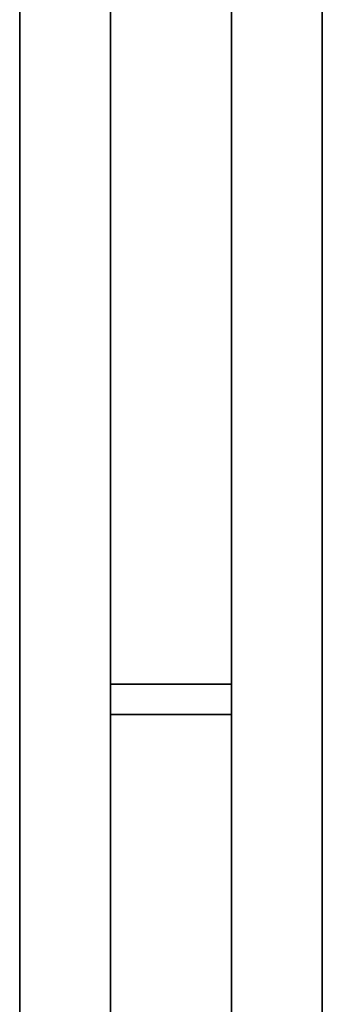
# Model space of a CAD drawing. Header units: millimetres. Extents: x -300186 to 535068, y -28581 to 763298.
# Tile 205 of 256: x 8422 to 8472, y 136422 to 136585. Entities that reach past the tile are written whole.
import ezdxf

# ---------------------------------------------------------------- set-up
doc = ezdxf.new("R2010")
doc.units = ezdxf.units.MM
doc.header["$LTSCALE"] = 10
doc.layers.add('Visible (ISO)', color=7, linetype='Continuous', lineweight=35)

msp = doc.modelspace()

# ---------------------------------------------------------------- linework, layer by layer
at = {"layer": 'Visible (ISO)'}
for p, q in [((8422.209, 137714.602, 159.59), (8422.209, 135389.602, 159.59)), ((8437.209, 135374.602, 159.59), (8437.209, 137714.602, 159.59)), ((8457.209, 137714.602, 159.59), (8457.209, 135354.602, 159.59)), ((8472.209, 135354.602, 159.59), (8472.209, 137714.602, 159.59)), ((8457.209, 136475.352, 159.59), (8437.209, 136475.352, 159.59)), ((8457.209, 136470.352, 159.59), (8437.209, 136470.352, 159.59))]:
    msp.add_line(p, q, dxfattribs=at)

doc.saveas('drawing.dxf')
